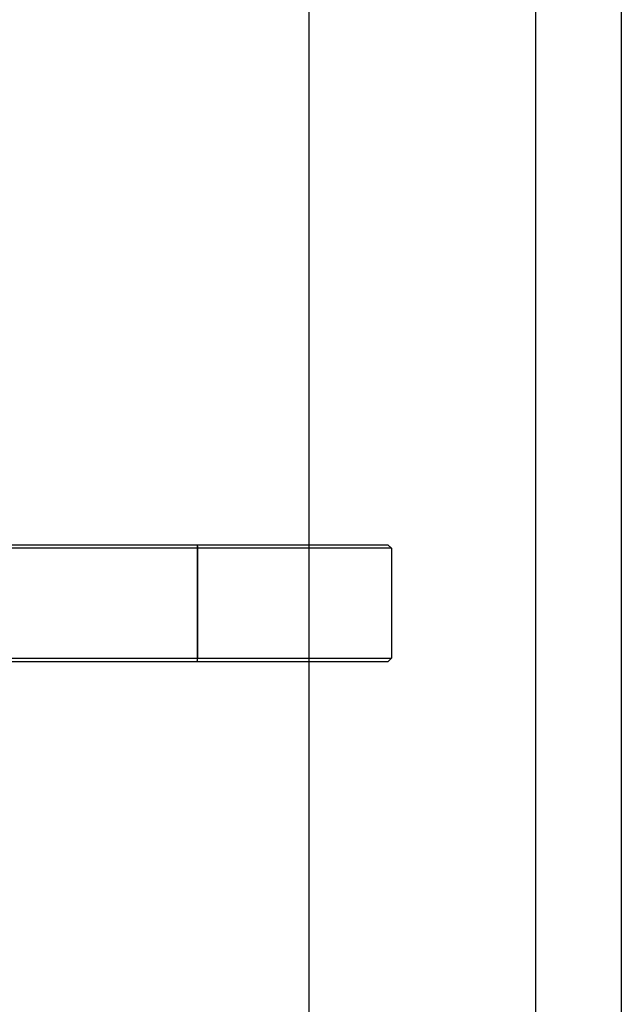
# Model space of a CAD drawing. Header units: millimetres. Extents: x -56303 to -45239, y -20463 to -4540.
# Tile 163 of 256: x -49429 to -49420, y -15352 to -15337. Entities that reach past the tile are written whole.
import ezdxf

# ---------------------------------------------------------------- set-up
doc = ezdxf.new("R2010")
doc.units = ezdxf.units.MM
doc.layers.add('_HVAC_urzadzenia', color=220, linetype='Continuous', lineweight=35)

# ---------------------------------------------------------------- blocks, each defined once
blk = doc.blocks.new('A$C69557CD5')
at = {"lineweight": -3}
for p, q in [((2038.56, 812), (2038.56, 150)), ((1990.31, 261.61), (1990.31, 757.94)), ((2025.31, 757.94), (2025.31, 261.61)), ((1990.31, 129.69), (1990.31, 261.61)), ((2025.31, 261.61), (2025.31, 129.69))]:
    blk.add_line(p, q, dxfattribs=at)
at = {"linetype": 'Continuous', "lineweight": -3}
for p, q in [((2003.03, 227.46), (1893.03, 227.46)), ((2002.53, 227.96), (1893.53, 227.96)), ((1972.98, 227.96), (1972.98, 209.96)), ((1972.98, 227.96), (1973.09, 227.46)), ((1973.09, 210.46), (1973.09, 227.46)), ((2002.53, 227.96), (2003.03, 227.46)), ((2003.03, 227.46), (2003.03, 210.46)), ((1893.03, 210.46), (2003.03, 210.46)), ((1972.98, 209.96), (1973.09, 210.46)), ((2003.03, 210.46), (2002.53, 209.96)), ((1893.53, 209.96), (2002.53, 209.96))]:
    blk.add_line(p, q, dxfattribs=at)

msp = doc.modelspace()

# ---------------------------------------------------------------- block references
at = {"layer": '_HVAC_urzadzenia', "xscale": 0.09999999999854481, "yscale": 0.1000000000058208, "zscale": 0.1}
msp.add_blockref('A$C69557CD5', (-49623.4, -15368.138), dxfattribs=at)

doc.saveas('drawing.dxf')
